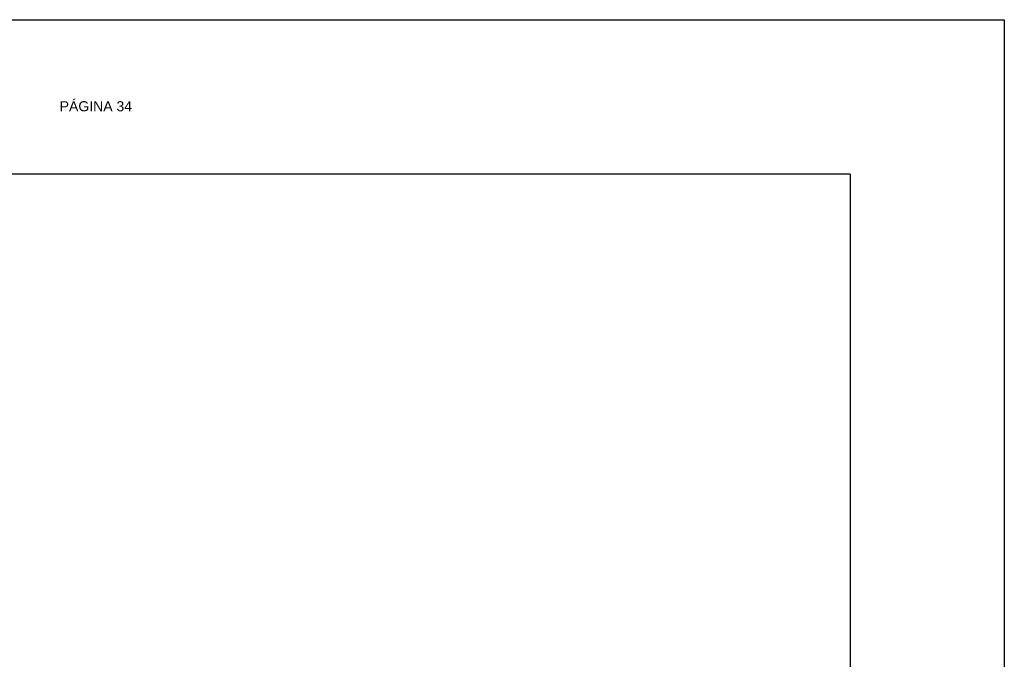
# Model space of a CAD drawing. Header units: metres. Extents: x 2644 to 4131, y 3282 to 4383.
# Tile 23 of 53: x 2939 to 2951, y 4375 to 4383. Entities that reach past the tile are written whole.
import ezdxf

# ---------------------------------------------------------------- set-up
doc = ezdxf.new("R2010")
doc.units = ezdxf.units.M
doc.layers.add('Dibujo', color=7, linetype='Continuous')
doc.styles.get("Standard").update_dxf_attribs({"font": 'arial.ttf'})

msp = doc.modelspace()

# ---------------------------------------------------------------- linework, layer by layer
at = {"layer": 'Dibujo', "color": 0, "linetype": 'ByBlock'}
for p, q in [((2930.303, 4382.965), (2951.303, 4382.965)), ((2951.303, 4382.965), (2951.303, 4353.265)), ((2949.303, 4380.965), (2932.303, 4380.965)), ((2949.303, 4380.965), (2949.303, 4355.265))]:
    msp.add_line(p, q, dxfattribs=at)

# ---------------------------------------------------------------- texts
at = {"layer": 'Dibujo', "color": 0, "linetype": 'ByBlock', "insert": (2939.055, 4381.909), "char_height": 0.13, "width": 2.90393, "attachment_point": 1}
msp.add_mtext('PÁGINA 34', dxfattribs=at)

doc.saveas('drawing.dxf')
